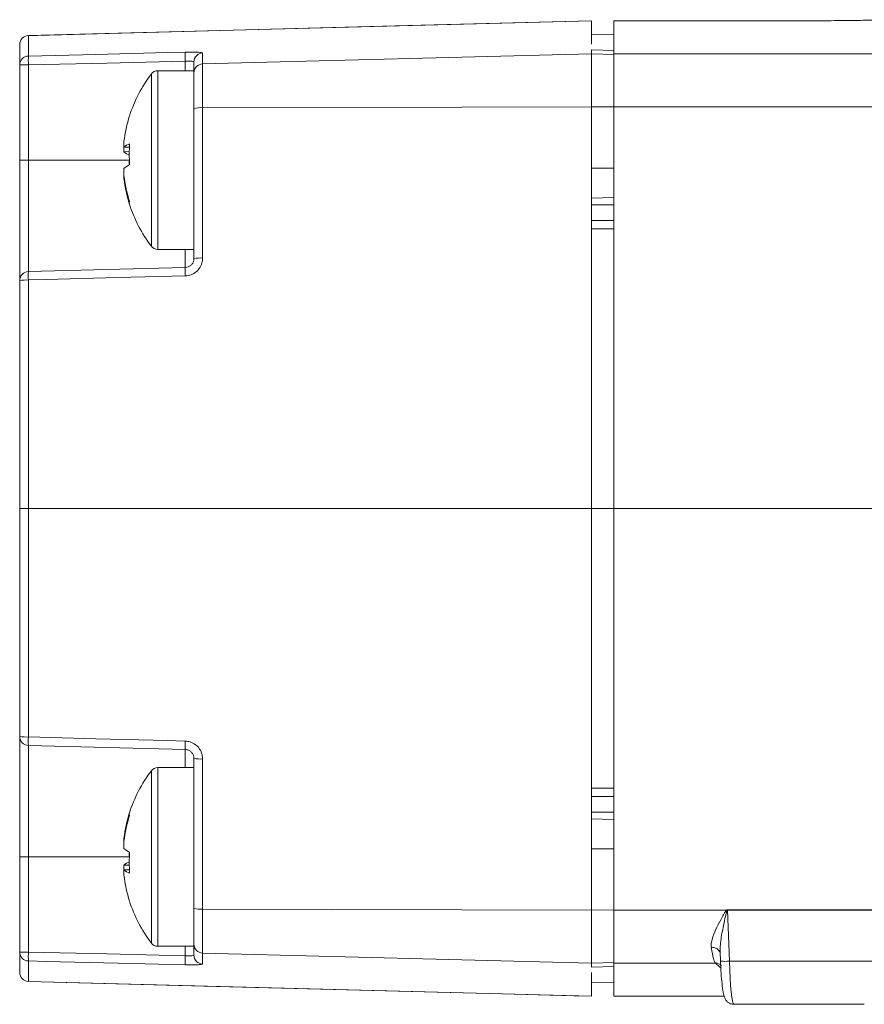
# Model space of a CAD drawing. Header units: millimetres. Extents: x -72 to 415, y 5 to 292.
# Tile 3 of 59: x -72 to -53, y 125 to 147. Entities that reach past the tile are written whole.
import ezdxf

# ---------------------------------------------------------------- set-up
doc = ezdxf.new("R2010")
doc.units = ezdxf.units.MM

msp = doc.modelspace()

# ---------------------------------------------------------------- linework, layer by layer
at = {"color": 7, "linetype": 'Continuous', "lineweight": 15}
for p, q in [((-59.272, 147.378), (-71.877, 147.045)), ((-59.272, 146.85), (-59.272, 147.378)), ((-54.338, 147.379), (-58.772, 147.379)), ((-58.772, 147.379), (-58.772, 147.378)), ((-58.772, 147.378), (-54.338, 147.378)), ((-58.772, 146.638), (-58.772, 147.378)), ((-54.338, 147.379), (-54.338, 147.378)), ((-71.877, 146.588), (-71.877, 147.045)), ((-71.877, 147.045), (-71.877, 147.045)), ((-58.772, 147.071), (-59.272, 147.075)), ((-72.072, 146.845), (-72.072, 146.388)), ((-67.977, 146.411), (-67.977, 146.656)), ((-67.977, 146.411), (-59.272, 146.638)), ((-59.272, 146.726), (-58.772, 146.713)), ((-59.272, 146.638), (-59.272, 146.726)), ((-58.772, 146.625), (-59.272, 146.638)), ((-59.272, 145.448), (-59.272, 146.638)), ((-48.133, 146.638), (-58.772, 146.638)), ((-58.772, 145.448), (-58.772, 146.638)), ((-72.072, 146.388), (-71.877, 146.388)), ((-72.072, 146.388), (-72.072, 144.258)), ((-71.877, 144.258), (-71.877, 146.388)), ((-68.172, 146.456), (-68.172, 146.212)), ((-67.977, 145.429), (-67.977, 146.411)), ((-68.172, 146.258), (-68.982, 146.258)), ((-68.172, 146.212), (-68.172, 145.413)), ((-68.172, 145.413), (-68.172, 145.189)), ((-67.977, 145.429), (-59.272, 145.448)), ((-67.977, 142.066), (-67.977, 145.429)), ((-59.272, 144.08), (-59.272, 145.448)), ((-58.772, 145.447), (-59.272, 145.448)), ((-58.772, 136.458), (-58.772, 145.448)), ((-47.078, 145.448), (-58.772, 145.448)), ((-68.172, 143.605), (-68.172, 145.189)), ((-69.74, 144.547), (-69.74, 144.67)), ((-69.74, 144.547), (-69.74, 144.445)), ((-69.74, 144.547), (-69.612, 144.546)), ((-69.612, 144.447), (-69.74, 144.445)), ((-72.072, 144.258), (-71.877, 144.258)), ((-72.072, 144.258), (-72.072, 141.561)), ((-71.877, 141.761), (-71.877, 144.258)), ((-69.74, 143.91), (-69.74, 144.071)), ((-59.272, 136.458), (-59.272, 144.08)), ((-58.772, 144.079), (-59.272, 144.08)), ((-69.74, 143.91), (-69.74, 143.846)), ((-68.172, 143.605), (-68.172, 142.053)), ((-59.272, 143.408), (-58.772, 143.421)), ((-59.272, 143.258), (-58.772, 143.258)), ((-58.772, 142.904), (-59.272, 142.908)), ((-68.982, 142.258), (-68.172, 142.258)), ((-68.367, 141.853), (-71.877, 141.761)), ((-72.072, 141.561), (-72.072, 136.458)), ((-71.877, 136.458), (-71.877, 141.574)), ((-72.072, 136.458), (-72.072, 131.355)), ((-71.877, 131.343), (-71.877, 136.458)), ((-71.877, 136.458), (-59.272, 136.458)), ((-59.272, 136.458), (-59.272, 128.836)), ((-58.772, 136.458), (-59.272, 136.458)), ((-58.772, 136.458), (-58.772, 127.469)), ((-35.178, 136.458), (-58.772, 136.458)), ((-72.072, 131.355), (-72.072, 128.658)), ((-71.877, 131.155), (-68.367, 131.063)), ((-71.877, 128.658), (-71.877, 131.155)), ((-68.172, 130.863), (-68.172, 129.311)), ((-67.977, 127.487), (-67.977, 130.851)), ((-68.172, 130.658), (-68.982, 130.658)), ((-59.272, 130.008), (-58.772, 130.013)), ((-58.772, 129.658), (-59.272, 129.658)), ((-58.772, 129.495), (-59.272, 129.508)), ((-68.172, 128.393), (-68.172, 129.311)), ((-69.74, 129.07), (-69.74, 129.007)), ((-69.74, 128.845), (-69.74, 129.007)), ((-58.772, 128.837), (-59.272, 128.836)), ((-59.272, 128.836), (-59.272, 127.469)), ((-71.877, 128.658), (-72.072, 128.658)), ((-72.072, 128.658), (-72.072, 126.528)), ((-71.877, 126.528), (-71.877, 128.658)), ((-69.74, 128.471), (-69.74, 128.37)), ((-69.74, 128.471), (-69.612, 128.47)), ((-69.612, 128.371), (-69.74, 128.37)), ((-69.74, 128.246), (-69.74, 128.37)), ((-68.172, 127.727), (-68.172, 128.393)), ((-68.172, 127.727), (-68.172, 127.503)), ((-68.172, 127.503), (-68.172, 126.705)), ((-67.977, 127.487), (-59.272, 127.469)), ((-67.977, 126.506), (-67.977, 127.487)), ((-58.772, 127.47), (-59.272, 127.469)), ((-59.272, 127.469), (-59.272, 126.279)), ((-56.244, 127.469), (-58.772, 127.469)), ((-58.772, 127.469), (-58.772, 126.279)), ((-48.312, 127.473), (-56.231, 127.473)), ((-56.231, 127.473), (-56.231, 127.464)), ((-56.188, 126.323), (-56.231, 127.464)), ((-56.231, 127.464), (-48.312, 127.464)), ((-71.877, 126.528), (-72.072, 126.528)), ((-72.072, 126.528), (-72.072, 126.072)), ((-68.982, 126.658), (-68.172, 126.658)), ((-68.172, 126.705), (-68.172, 126.46)), ((-56.395, 126.528), (-56.388, 126.323)), ((-71.877, 125.872), (-71.877, 126.329)), ((-67.977, 126.506), (-59.272, 126.279)), ((-67.977, 126.261), (-67.977, 126.506)), ((-48.356, 126.323), (-56.188, 126.323)), ((-58.772, 126.292), (-59.272, 126.279)), ((-59.272, 126.279), (-59.272, 126.191)), ((-59.272, 126.191), (-58.772, 126.204)), ((-56.499, 126.279), (-58.772, 126.279)), ((-58.772, 126.279), (-58.772, 125.538)), ((-71.877, 125.872), (-59.272, 125.538)), ((-71.877, 125.872), (-71.877, 125.872)), ((-59.272, 126.067), (-59.272, 125.538)), ((-59.272, 125.841), (-58.772, 125.846)), ((-58.772, 125.538), (-56.303, 125.538)), ((-58.772, 125.538), (-58.772, 125.538)), ((-56.091, 125.358), (-53.169, 125.358))]:
    msp.add_line(p, q, dxfattribs=at)
at = {"color": 8, "linetype": 'Continuous', "lineweight": 15}
for p, q in [((-59.272, 147.075), (-58.772, 147.071)), ((-68.367, 146.474), (-68.367, 146.258)), ((-69.125, 142.33), (-69.125, 146.187)), ((-68.982, 142.258), (-68.982, 146.258)), ((-69.617, 144.258), (-71.877, 144.258)), ((-59.272, 142.722), (-58.772, 142.717)), ((-68.367, 142.258), (-68.367, 141.853)), ((-68.367, 131.063), (-68.367, 130.658)), ((-69.125, 128.403), (-69.125, 130.587)), ((-68.982, 128.393), (-68.982, 130.658)), ((-58.772, 130.199), (-59.272, 130.195)), ((-69.617, 128.658), (-71.877, 128.658)), ((-69.125, 126.73), (-69.125, 128.403)), ((-68.982, 126.658), (-68.982, 128.393)), ((-68.367, 126.658), (-68.367, 126.443)), ((-58.772, 125.846), (-59.272, 125.841)), ((-56.303, 125.538), (-58.772, 125.538))]:
    msp.add_line(p, q, dxfattribs=at)
at = {"color": 7, "linetype": 'Continuous', "lineweight": 15, "flags": 128}
for points in [[(-71.877, 147.045), (-71.672, 147.05), (-70.073, 147.093), (-63.675, 147.262), (-59.272, 147.378)], [(-68.367, 146.673), (-68.766, 146.664), (-70.365, 146.625), (-71.877, 146.588)], [(-71.877, 146.388), (-70.117, 146.431), (-68.367, 146.474)], [(-71.877, 141.574), (-71.477, 141.584), (-69.878, 141.626), (-68.367, 141.666)], [(-68.367, 131.251), (-68.766, 131.261), (-70.365, 131.303), (-71.877, 131.343)], [(-68.367, 126.443), (-70.117, 126.485), (-71.877, 126.528)], [(-71.877, 126.329), (-71.477, 126.319), (-69.878, 126.28), (-68.367, 126.243)], [(-59.272, 125.538), (-59.672, 125.549), (-61.271, 125.591), (-67.668, 125.76), (-71.877, 125.872)]]:
    msp.add_lwpolyline(points, dxfattribs=at)
at = {"color": 7, "linetype": 'Continuous', "lineweight": 15}
for centre, radius, start, end in [((-71.872, 146.845), 0.2, 91.5168, 180), ((-71.872, 146.845), 0.2, 91.4893, 179.99), ((-71.872, 146.388), 0.2, 91.4309, 179.9353), ((-69.654, 146.488), 2.225, 177.4313, 182.5687), ((-66.142, 146.574), 2.227, 177.4334, 182.5666), ((-67.972, 146.456), 0.2, 91.4265, 179.9313), ((-67.972, 146.211), 0.2, 91.3952, 179.9019), ((-66.572, 144.258), 3.2, 142.9401, 162.1341), ((-68.982, 146.078), 0.18, 90, 142.9401), ((-68.025, 144.821), 0.611, 85.5376, 103.9548), ((-66.624, 144.29), 3.139, 162.1499, 173.0318), ((-69.572, 145.225), 0.0475, 145.9687, 178.8248), ((-69.488, 144.277), 0.369, 109.6002, 132.9845), ((-66.149, 144.387), 3.471, 176.0698, 183.9302), ((-69.488, 144.715), 0.369, 227.0155, 250.3998), ((-66.133, 144.129), 3.487, 177.875, 179.7274), ((-69.488, 143.801), 0.369, 109.6002, 132.9845), ((-66.624, 144.291), 3.139, 186.9682, 197.8501), ((-66.624, 144.227), 3.139, 186.9682, 197.8501), ((-69.547, 143.295), 0.0727, 152.6048, 194.7236), ((-66.572, 144.258), 3.2, 197.8659, 217.0599), ((-68.982, 142.438), 0.18, 217.0599, 270), ((-68.025, 141.298), 0.769, 86.4483, 101.0291), ((-71.872, 141.561), 0.2, 91.5, 180), ((-70.012, 141.667), 1.868, 177.1199, 182.8801), ((-66.501, 141.759), 1.867, 177.1207, 182.8793), ((-71.925, 140.776), 0.799, 86.5824, 100.6035), ((-71.925, 132.141), 0.799, 259.3965, 273.4176), ((-71.872, 131.355), 0.2, 180, 268.5), ((-70.012, 131.249), 1.868, 177.1199, 182.8801), ((-66.501, 131.157), 1.867, 177.1207, 182.8793), ((-68.025, 131.618), 0.769, 258.9709, 273.5517), ((-66.572, 128.658), 3.2, 142.9401, 162.1341), ((-68.982, 130.478), 0.18, 90, 142.9401), ((-66.624, 128.69), 3.139, 162.1499, 173.0318), ((-69.542, 129.622), 0.0775, 166.638, 206.0336), ((-66.624, 128.626), 3.139, 162.1499, 173.0318), ((-69.488, 129.115), 0.369, 227.0155, 250.3998), ((-66.133, 128.788), 3.487, 180.2726, 182.125), ((-66.149, 128.53), 3.471, 176.0698, 183.9302), ((-69.488, 128.201), 0.369, 109.6002, 132.9845), ((-69.488, 128.64), 0.369, 227.0155, 250.3998), ((-66.624, 128.627), 3.139, 186.9682, 197.8501), ((-69.572, 127.691), 0.0475, 181.1752, 214.0313), ((-66.572, 128.658), 3.2, 197.8659, 217.0599), ((-68.025, 128.096), 0.611, 256.0452, 274.4624), ((-59.635, 124.997), 4.197, 35.9408, 36.0919), ((-71.872, 126.529), 0.2, 180.0647, 268.5691), ((-69.654, 126.429), 2.225, 177.4313, 182.5687), ((-68.982, 126.838), 0.18, 217.0599, 270), ((-67.972, 126.705), 0.2, 180.0981, 268.6048), ((-66.142, 126.343), 2.227, 177.4334, 182.5666), ((-67.972, 126.46), 0.2, 180.0687, 268.5735), ((-71.872, 126.072), 0.2, 180, 268.4832), ((-71.872, 126.072), 0.2, 180.01, 268.5107)]:
    msp.add_arc(centre, radius, start, end, dxfattribs=at)
at = {"color": 8, "linetype": 'Continuous', "lineweight": 15}
for centre, radius, start, end in [((-56.559, 126.456), 0.173, 18.6898, 101.1616), ((-56.292, 127.674), 1.354, 265.9505, 274.4144), ((-56.498, 126.081), 0.198, 46.9826, 90.4823)]:
    msp.add_arc(centre, radius, start, end, dxfattribs=at)
at = {"color": 7, "linetype": 'Continuous', "lineweight": 15}
for centre, major_axis, ratio, start_param, end_param in [((-56.541, 127.574), (-0.053, 1.3), 0.100782, 2.383556, 3.053358), ((-56.119, 126.358), (-0.028, 1), 0.069936, 1.603732, 3.139622)]:
    msp.add_ellipse(centre, major_axis=major_axis, ratio=ratio, start_param=start_param, end_param=end_param, dxfattribs=at)
at = {"color": 8, "linetype": 'Continuous', "lineweight": 15}
msp.add_ellipse((-62.903, 357.458), major_axis=(-8.202, 231.999), ratio=0.087456, start_param=3.054384, end_param=3.060064, dxfattribs=at)
at = {"color": 7, "linetype": 'Continuous', "lineweight": 15}
for points, knots in [([(-54.338, 147.378), (-54.147, 147.379), (-53.803, 147.379), (-53.334, 147.384), (-52.97, 147.392), (-52.853, 147.398), (-52.798, 147.401)], [0, 0, 0, 0, 0.294314, 0.528521, 0.780025, 1, 1, 1, 1]), ([(-68.367, 146.673), (-68.341, 146.674), (-68.27, 146.675), (-68.161, 146.675), (-68.059, 146.672), (-67.99, 146.665), (-67.981, 146.659), (-67.977, 146.656)], [0, 0, 0, 0, 0.126355, 0.34408, 0.56238, 0.781179, 1, 1, 1, 1]), ([(-68.367, 146.474), (-68.354, 146.475), (-68.318, 146.476), (-68.264, 146.476), (-68.213, 146.472), (-68.178, 146.466), (-68.174, 146.459), (-68.172, 146.456)], [0, 0, 0, 0, 0.126162, 0.343432, 0.561446, 0.780428, 1, 1, 1, 1]), ([(-58.772, 143.428), (-58.772, 143.428), (-58.772, 143.428), (-58.772, 143.514), (-58.772, 143.662), (-58.772, 143.855), (-58.772, 144.006), (-58.772, 144.079)], [0, 0, 0, 0, 0.145054, 0.366001, 0.555698, 0.782944, 1, 1, 1, 1]), ([(-67.977, 142.066), (-67.979, 142.039), (-67.983, 141.968), (-68.027, 141.858), (-68.114, 141.754), (-68.232, 141.682), (-68.322, 141.671), (-68.367, 141.666)], [0, 0, 0, 0, 0.12888, 0.346936, 0.56467, 0.782361, 1, 1, 1, 1]), ([(-68.367, 141.853), (-68.344, 141.856), (-68.299, 141.862), (-68.24, 141.897), (-68.197, 141.949), (-68.175, 142.004), (-68.173, 142.04), (-68.172, 142.053)], [0, 0, 0, 0, 0.217394, 0.434754, 0.652366, 0.870722, 1, 1, 1, 1]), ([(-72.072, 136.458), (-72.072, 136.458), (-72.071, 136.458), (-72.067, 136.458), (-72.047, 136.458), (-72.003, 136.458), (-71.944, 136.458), (-71.899, 136.458), (-71.877, 136.458)], [0, 0, 0, 0, 0.034767, 0.127192, 0.345522, 0.563723, 0.78186, 1, 1, 1, 1]), ([(-68.367, 131.251), (-68.341, 131.249), (-68.27, 131.243), (-68.161, 131.196), (-68.059, 131.106), (-67.99, 130.986), (-67.981, 130.896), (-67.977, 130.851)], [0, 0, 0, 0, 0.126555, 0.344326, 0.562578, 0.781273, 1, 1, 1, 1]), ([(-68.172, 130.863), (-68.174, 130.886), (-68.178, 130.931), (-68.213, 130.991), (-68.264, 131.036), (-68.318, 131.059), (-68.354, 131.062), (-68.367, 131.063)], [0, 0, 0, 0, 0.219307, 0.438111, 0.656118, 0.873557, 1, 1, 1, 1]), ([(-58.772, 129.489), (-58.772, 129.489), (-58.772, 129.488), (-58.772, 129.402), (-58.772, 129.254), (-58.772, 129.061), (-58.772, 128.911), (-58.772, 128.837)], [0, 0, 0, 0, 0.145054, 0.366001, 0.555698, 0.782944, 1, 1, 1, 1]), ([(-56.244, 127.469), (-56.263, 127.457), (-56.274, 127.437), (-56.297, 127.401), (-56.308, 127.382), (-56.34, 127.327), (-56.361, 127.29), (-56.421, 127.179), (-56.459, 127.105), (-56.525, 126.96), (-56.553, 126.889), (-56.591, 126.751), (-56.601, 126.686), (-56.592, 126.626)], [0, 0, 0, 0, 0.0625, 0.0625, 0.125, 0.125, 0.25, 0.25, 0.5, 0.5, 0.75, 0.75, 1, 1, 1, 1]), ([(-56.231, 127.473), (-56.234, 127.473), (-56.236, 127.473), (-56.238, 127.472), (-56.24, 127.471), (-56.242, 127.47), (-56.244, 127.469)], [0, 0, 0, 0, 0.00000679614, 0.00000679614, 0.00000679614, 0.0000138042, 0.0000138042, 0.0000138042, 0.0000138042]), ([(-56.238, 127.46), (-56.237, 127.461), (-56.236, 127.462), (-56.235, 127.463), (-56.234, 127.463), (-56.234, 127.464), (-56.233, 127.464), (-56.232, 127.464), (-56.232, 127.464), (-56.231, 127.464)], [0, 0, 0, 0, 0.000004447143, 0.000004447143, 0.000004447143, 0.000006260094, 0.000006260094, 0.000006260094, 0.000007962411, 0.000007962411, 0.000007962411, 0.000007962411]), ([(-68.172, 126.46), (-68.173, 126.458), (-68.175, 126.453), (-68.197, 126.447), (-68.24, 126.442), (-68.299, 126.44), (-68.344, 126.442), (-68.367, 126.443)], [0, 0, 0, 0, 0.129795, 0.348233, 0.565735, 0.782868, 1, 1, 1, 1]), ([(-56.388, 126.323), (-56.386, 126.276), (-56.38, 126.14), (-56.365, 125.923), (-56.341, 125.707), (-56.316, 125.574), (-56.293, 125.496), (-56.249, 125.425), (-56.185, 125.376), (-56.13, 125.359), (-56.097, 125.358), (-56.091, 125.358)], [0, 0, 0, 0, 0.099028, 0.290226, 0.483802, 0.68373, 0.799385, 0.872394, 0.92721, 0.985379, 1, 1, 1, 1]), ([(-67.977, 126.261), (-67.979, 126.259), (-67.983, 126.254), (-68.027, 126.247), (-68.115, 126.243), (-68.232, 126.241), (-68.322, 126.242), (-68.367, 126.243)], [0, 0, 0, 0, 0.129287, 0.347306, 0.564925, 0.782484, 1, 1, 1, 1])]:
    msp.add_open_spline(points, degree=3, knots=knots, dxfattribs=at)
at = {"color": 8, "linetype": 'Continuous', "lineweight": 15}
msp.add_open_spline([(-56.392, 126.528), (-56.393, 126.583), (-56.393, 126.746), (-56.341, 127.024), (-56.29, 127.271), (-56.256, 127.408), (-56.245, 127.446), (-56.24, 127.455), (-56.238, 127.46)], degree=3, knots=[0, 0, 0, 0, 0.185903, 0.552546, 0.880005, 0.966989, 0.984356, 1, 1, 1, 1], dxfattribs=at)

doc.saveas('drawing.dxf')
